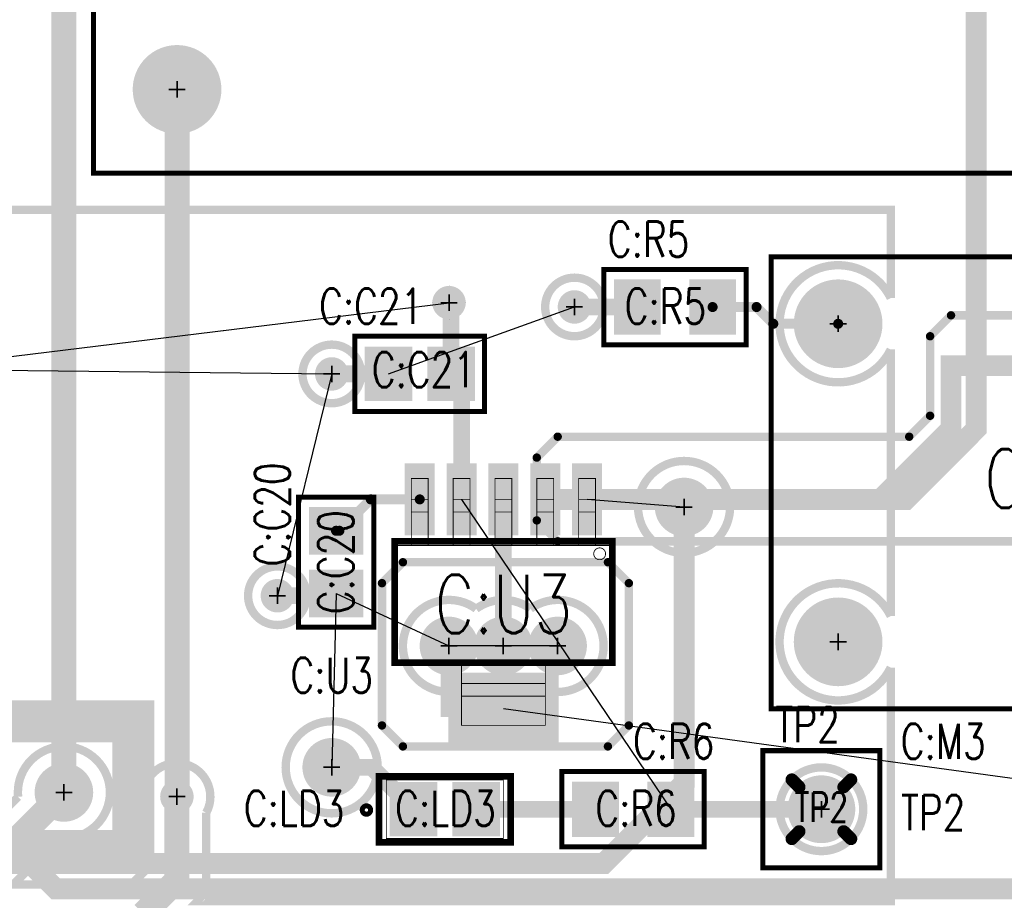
# Model space of a CAD drawing. Extents: x -7.2 to 18.3, y -5.6 to 10.9.
# Tile 91 of 112: x 7.8 to 9, y -0.1 to 0.9. Entities that reach past the tile are written whole.
import ezdxf
from ezdxf.enums import TextEntityAlignment as Align

# ---------------------------------------------------------------- set-up
doc = ezdxf.new("R2010")
doc.units = 0
for name, pattern in [('SIG_113', [2, 1, 1]), ('SIG_114', [2, 1, 1]), ('SIG_15', [2, 1, 1]), ('SIG_153', [2, 1, 1]), ('SIG_16', [2, 1, 1]), ('SIG_17', [2, 1, 1]), ('SIG_19', [2, 1, 1]), ('SIG_282', [2, 1, 1]), ('SIG_294', [2, 1, 1])]:
    doc.linetypes.add(name, pattern=pattern)
for name, color, linetype in [('COPPER_01', 1, 'CONTINUOUS'), ('COPPER_02', 112, 'CONTINUOUS'), ('DRIL_NPLTE_THRU_01', 16, 'CONTINUOUS'), ('DRIL_NPLTE_THRU_03', 146, 'CONTINUOUS'), ('DRIL_NPLTE_THRU_04', 176, 'CONTINUOUS'), ('DRIL_PLTE_THRU_01', 16, 'CONTINUOUS'), ('DRIL_PLTE_THRU_03', 146, 'CONTINUOUS'), ('DRIL_PLTE_THRU_04', 176, 'CONTINUOUS'), ('DRIL_SYMBOL', 254, 'CONTINUOUS'), ('LINK_00', 2, 'CONTINUOUS'), ('PADS_BOT', 5, 'CONTINUOUS'), ('PADS_INNER', 1, 'CONTINUOUS'), ('PADS_TOP', 1, 'CONTINUOUS'), ('PADS_XR_131', 3, 'CONTINUOUS'), ('PADS_XR_132', 6, 'CONTINUOUS'), ('PADS_XR_133', 254, 'CONTINUOUS'), ('PART_NAME_123', 255, 'CONTINUOUS'), ('PART_NAME_129', 2, 'CONTINUOUS'), ('PART_TOP_2DLINE_123', 255, 'CONTINUOUS'), ('PART_TOP_2DLINE_129', 2, 'CONTINUOUS'), ('POUR_OUTLINE_03', 130, 'CONTINUOUS'), ('POUR_PADTHERM_03', 130, 'CONTINUOUS'), ('POUR_VIATHERM_03', 130, 'CONTINUOUS'), ('POUR_VOID_03', 130, 'CONTINUOUS'), ('TRACE_01', 1, 'CONTINUOUS'), ('TRACE_03', 130, 'CONTINUOUS'), ('TRACE_04', 5, 'CONTINUOUS'), ('VIAPTS', 56, 'CONTINUOUS')]:
    doc.layers.add(name, color=color, linetype=linetype)
doc.styles.add('W0$001', font='simplex', dxfattribs={"width": 0.75})
doc.styles.add('W0$005', font='simplex', dxfattribs={"width": 0.75})
doc.styles.add('W0$006', font='simplex', dxfattribs={"width": 0.75})

# ---------------------------------------------------------------- blocks, each defined once
blk = doc.blocks.new('SMOOTH_0$01')
at = {"const_width": 0.005}
blk.add_lwpolyline([(-0.0025, 0, 1), (0.0025, 0, 1)], format="xyb", close=True, dxfattribs=at)
blk = doc.blocks.new('COPPER_299')
at = {"layer": 'COPPER_01', "const_width": 0.01}
blk.add_lwpolyline([(0, 0.025), (-0.025, 0), (-0.27, 0), (-0.295, 0.025), (-0.295, 0.195), (-0.27, 0.22), (-0.025, 0.22), (0, 0.195)], close=True, dxfattribs=at)
at = {"layer": 'COPPER_01'}
for p in [(-0.27, 0.22), (-0.025, 0.22), (-0.295, 0.195), (0, 0.195), (-0.295, 0.025), (0, 0.025), (-0.27, 0), (-0.025, 0)]:
    blk.add_blockref('SMOOTH_0$01', p, dxfattribs=at)
blk = doc.blocks.new('COPPER_300')
at = {"layer": 'COPPER_01', "const_width": 0.01}
blk.add_lwpolyline([(0, -0.025), (-0.025, 0), (-0.54, 0), (-0.565, -0.025), (-0.565, -0.12), (-0.59, -0.145), (-1.01, -0.145), (-1.035, -0.17), (-1.035, -0.245), (-1.01, -0.27), (-0.39, -0.27), (-0.365, -0.245), (-0.365, -0.14), (-0.34, -0.115), (-0.025, -0.115), (0, -0.09)], close=True, dxfattribs=at)
at = {"layer": 'COPPER_01'}
for p in [(-0.54, 0), (-0.025, 0), (-0.565, -0.025), (0, -0.025), (0, -0.09), (-0.565, -0.12), (-0.34, -0.115), (-0.025, -0.115), (-1.01, -0.145), (-0.59, -0.145), (-0.365, -0.14), (-1.035, -0.17), (-1.035, -0.245), (-0.365, -0.245), (-1.01, -0.27), (-0.39, -0.27)]:
    blk.add_blockref('SMOOTH_0$01', p, dxfattribs=at)
blk = doc.blocks.new('SMOOTH_0$05')
at = {"const_width": 0.025}
blk.add_lwpolyline([(-0.0125, 0, 1), (0.0125, 0, 1)], format="xyb", close=True, dxfattribs=at)
blk = doc.blocks.new('COPPER_330')
at = {"layer": 'COPPER_02', "const_width": 0.05}
blk.add_lwpolyline([(0, 0), (0.175, 0), (0.175, -0.155), (0, -0.155)], close=True, dxfattribs=at)
at = {"layer": 'COPPER_02'}
for p in [(0, 0), (0.175, 0), (0, -0.155), (0.175, -0.155)]:
    blk.add_blockref('SMOOTH_0$05', p, dxfattribs=at)
blk = doc.blocks.new('POUR_VOID_8')
at = {"layer": 'POUR_VOID_03', "const_width": 0.01}
blk.add_lwpolyline([(-11.65030021, -18.9172, 1), (-11.58029979, -18.9172, 1)], format="xyb", close=True, dxfattribs=at)
blk = doc.blocks.new('POUR_VOID_7')
at = {"layer": 'POUR_VOID_03', "const_width": 0.01}
blk.add_lwpolyline([(-11.71530021, -19.1822, 1), (-11.64529979, -19.1822, 1)], format="xyb", close=True, dxfattribs=at)
blk = doc.blocks.new('POUR_VOID_6')
at = {"layer": 'POUR_VOID_03', "const_width": 0.01}
blk.add_lwpolyline([(-11.67040021, -19.3872, 1), (-11.56039979, -19.3872, 1)], format="xyb", close=True, dxfattribs=at)
blk = doc.blocks.new('POUR_VOID_5')
at = {"layer": 'POUR_VOID_03', "const_width": 0.01}
blk.add_lwpolyline([(-11.36030021, -18.8372, 1), (-11.29029979, -18.8372, 1)], format="xyb", close=True, dxfattribs=at)
blk = doc.blocks.new('POUR_VOID_4')
at = {"layer": 'POUR_VOID_03', "const_width": 0.01}
blk.add_lwpolyline([(-11.37785, -19.1977925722, -1.9692696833), (-11.37785, -19.2866074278, -0.32674528), (-11.4428, -19.2865708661, -1.9720195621), (-11.4428, -19.1978291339, -0.32674528)], format="xyb", close=True, dxfattribs=at)
blk = doc.blocks.new('POUR_VOID_3')
at = {"layer": 'POUR_VOID_03', "const_width": 0.01}
blk.add_lwpolyline([(-11.24930021, -19.0762, 1), (-11.13929979, -19.0762, 1)], format="xyb", close=True, dxfattribs=at)
blk = doc.blocks.new('POUR_VOID_2')
at = {"layer": 'POUR_VOID_03', "const_width": 0.01}
blk.add_lwpolyline([(-11.08020021, -19.4373, 1), (-10.98019979, -19.4373, 1)], format="xyb", close=True, dxfattribs=at)
blk = doc.blocks.new('POUR_OUTLINE_1')
at = {"layer": 'POUR_OUTLINE_03', "const_width": 0.01}
blk.add_lwpolyline([(-12.0448975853, -19.47719979), (-11.9901489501, -19.4224511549, -2.7836014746), (-11.9406511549, -19.4719489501), (-11.9959019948, -19.52719979), (-11.8548975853, -19.52719979), (-11.83540021, -19.5077024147), (-11.83540021, -19.4415649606, -1.6961374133), (-11.76539979, -19.4415649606), (-11.76539979, -19.5222, -0.1989123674), (-11.7756511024, -19.5469488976), (-11.7759022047, -19.5472), (-10.9473, -19.5472), (-10.9473, -19.268018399, -4.3264043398), (-10.9473, -19.206581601), (-10.9473, -18.888018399, -4.3264043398), (-10.9473, -18.826581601), (-10.9473, -18.7212), (-12.2503, -18.7212)], format="xyb", dxfattribs=at)
for name in ['POUR_VOID_5', 'POUR_VOID_8', 'POUR_VOID_3', 'POUR_VOID_7', 'POUR_VOID_4', 'POUR_VOID_6', 'POUR_VOID_2']:
    blk.add_blockref(name, (0, 0))
blk = doc.blocks.new('POUR_VIATHERM_186')
at = {"layer": 'POUR_VIATHERM_03'}
for points in [[(-11.4752, -18.8121), (-11.4752, -18.8121)], [(-11.4952, -18.8321), (-11.4952, -18.8321)], [(-11.4552, -18.8321), (-11.4552, -18.8321)], [(-11.4752, -18.8521), (-11.4752, -18.8521)]]:
    blk.add_lwpolyline(points, dxfattribs=at)
blk = doc.blocks.new('POUR_PADTHERM_191')
at = {"layer": 'POUR_PADTHERM_03', "const_width": 0.0075}
for points in [[(-11.0682069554, -19.4045962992), (-11.0593681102, -19.4134351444, 1), (-11.0540648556, -19.4081318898), (-11.0629037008, -19.3992930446, 1), (-11.0682069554, -19.4045962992)], [(-10.9974962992, -19.3992930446), (-11.0063351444, -19.4081318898, 1), (-11.0010318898, -19.4134351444), (-10.9921930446, -19.4045962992, 1), (-10.9974962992, -19.3992930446)], [(-11.0629037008, -19.4753069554), (-11.0540648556, -19.4664681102, 1), (-11.0593681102, -19.4611648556), (-11.0682069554, -19.4700037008, 1), (-11.0629037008, -19.4753069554)], [(-10.9921930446, -19.4700037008), (-11.0010318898, -19.4611648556, 1), (-11.0063351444, -19.4664681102), (-10.9974962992, -19.4753069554, 1), (-10.9921930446, -19.4700037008)]]:
    blk.add_lwpolyline(points, format="xyb", dxfattribs=at)
blk = doc.blocks.new('POUR_HEADER_0')
for name in ['POUR_OUTLINE_1', 'POUR_VIATHERM_186', 'POUR_PADTHERM_191']:
    blk.add_blockref(name, (16.9203, 12.3322))
blk = doc.blocks.new('SMOOTH_0$006')
at = {"const_width": 0.003}
blk.add_lwpolyline([(-0.0015, 0, 1), (0.0015, 0, 1)], format="xyb", close=True, dxfattribs=at)
blk = doc.blocks.new('SMOOTH_0$001')
at = {"const_width": 0.0005}
blk.add_lwpolyline([(-0.00025, 0, 1), (0.00025, 0, 1)], format="xyb", close=True, dxfattribs=at)
blk = doc.blocks.new('PART_BODY_TOP_364')
at = {"layer": 'PART_TOP_2DLINE_123', "const_width": 0.006}
blk.add_lwpolyline([(-0.1, 0.1), (2.1, 0.1), (2.1, -1.1), (-0.1, -1.1)], close=True, dxfattribs=at)
at = {"layer": 'PART_TOP_2DLINE_129', "const_width": 0.001}
blk.add_lwpolyline([(-0.1, 0.1), (2.1, 0.1), (2.1, -1.1), (-0.1, -1.1)], close=True, dxfattribs=at)
at = {"layer": 'PART_TOP_2DLINE_123'}
blk.add_blockref('SMOOTH_0$006', (2.1, 0.1), dxfattribs=at)
at = {"layer": 'PART_TOP_2DLINE_129'}
blk.add_blockref('SMOOTH_0$001', (2.1, 0.1), dxfattribs=at)
blk = doc.blocks.new('DRIL_SYMBOL_0$055')
at = {"layer": 'DRIL_SYMBOL', "const_width": 0.002}
for points in [[(-0.01, 0), (0.01, 0)], [(0, -0.01), (0, 0.01)]]:
    blk.add_lwpolyline(points, dxfattribs=at)
blk = doc.blocks.new('DRIL_HOLE_0$055')
at = {"const_width": 0.0275}
blk.add_lwpolyline([(-0.01375, 0, 1), (0.01375, 0, 1)], format="xyb", close=True, dxfattribs=at)
blk.add_blockref('DRIL_SYMBOL_0$055', (0, 0))
blk = doc.blocks.new('PAD_32')
at = {"const_width": 0.05}
blk.add_lwpolyline([(0, -0.025, 1), (0, 0.025, 1)], format="xyb", close=True, dxfattribs=at)
blk = doc.blocks.new('PAD_34')
at = {"const_width": 0.053}
blk.add_lwpolyline([(0, -0.0265, 1), (0, 0.0265, 1)], format="xyb", close=True, dxfattribs=at)
blk = doc.blocks.new('STK_TOP_45')
at = {"layer": 'DRIL_PLTE_THRU_01'}
blk.add_blockref('DRIL_HOLE_0$055', (0, 0), dxfattribs=at)
at = {"layer": 'DRIL_PLTE_THRU_03'}
blk.add_blockref('DRIL_HOLE_0$055', (0, 0), dxfattribs=at)
at = {"layer": 'DRIL_PLTE_THRU_04'}
blk.add_blockref('DRIL_HOLE_0$055', (0, 0), dxfattribs=at)
at = {"layer": 'PADS_BOT'}
blk.add_blockref('PAD_32', (0, 0), dxfattribs=at)
at = {"layer": 'PADS_INNER'}
blk.add_blockref('PAD_32', (0, 0), dxfattribs=at)
at = {"layer": 'PADS_TOP'}
blk.add_blockref('PAD_32', (0, 0), dxfattribs=at)
at = {"layer": 'PADS_XR_131'}
blk.add_blockref('PAD_34', (0, 0), dxfattribs=at)
at = {"layer": 'PADS_XR_132'}
blk.add_blockref('PAD_34', (0, 0), dxfattribs=at)
blk = doc.blocks.new('SYM_TOP_37')
for name, p in [('PART_BODY_TOP_364', (0, 0)), ('STK_TOP_45', (2, 0))]:
    blk.add_blockref(name, p)
blk = doc.blocks.new('PART_TOP_96')
blk.add_blockref('SYM_TOP_37', (0, 0))
blk = doc.blocks.new('PART_BODY_TOP_344')
at = {"layer": 'PART_TOP_2DLINE_123', "const_width": 0.006}
blk.add_lwpolyline([(-0.0775, 0.045), (0.0775, 0.045), (0.0775, -0.045), (-0.0775, -0.045)], close=True, dxfattribs=at)
at = {"layer": 'PART_TOP_2DLINE_129', "const_width": 0.001}
for points in [[(-0.0205, 0.045), (-0.0785, 0.045)], [(-0.0785, 0.045), (-0.0785, -0.045)], [(0.0195, 0.045), (0.0775, 0.045)], [(0.0775, 0.045), (0.0775, -0.045)], [(-0.0785, -0.045), (-0.0205, -0.045)], [(0.0775, -0.045), (0.0195, -0.045)]]:
    blk.add_lwpolyline(points, dxfattribs=at)
at = {"layer": 'PART_TOP_2DLINE_123'}
for p in [(-0.0775, 0.045), (0.0775, 0.045), (-0.0775, -0.045), (0.0775, -0.045)]:
    blk.add_blockref('SMOOTH_0$006', p, dxfattribs=at)
at = {"layer": 'PART_TOP_2DLINE_129'}
for p in [(-0.0785, 0.045), (-0.0785, 0.045), (-0.0205, 0.045), (0.0195, 0.045), (0.0775, 0.045), (0.0775, 0.045), (-0.0785, -0.045), (-0.0785, -0.045), (-0.0205, -0.045), (0.0195, -0.045), (0.0775, -0.045), (0.0775, -0.045)]:
    blk.add_blockref('SMOOTH_0$001', p, dxfattribs=at)
blk = doc.blocks.new('DRIL_HOLE_0')
blk.add_lwpolyline([(0, 0, 1), (0, 0, 1)], format="xyb", close=True)
blk = doc.blocks.new('PAD_1')
blk.add_lwpolyline([(0, 0, 1), (0, 0, 1)], format="xyb", close=True)
blk = doc.blocks.new('PAD_35')
at = {"const_width": 0.057}
blk.add_lwpolyline([(-0.0325, 0), (0.0325, 0)], dxfattribs=at)
blk = doc.blocks.new('PAD_36')
at = {"const_width": 0.051}
blk.add_lwpolyline([(-0.0295, 0), (0.0295, 0)], dxfattribs=at)
blk = doc.blocks.new('STK_TOP_23')
at = {"layer": 'DRIL_PLTE_THRU_01'}
blk.add_blockref('DRIL_HOLE_0', (0, 0), dxfattribs=at)
at = {"layer": 'DRIL_PLTE_THRU_03'}
blk.add_blockref('DRIL_HOLE_0', (0, 0), dxfattribs=at)
at = {"layer": 'DRIL_PLTE_THRU_04'}
blk.add_blockref('DRIL_HOLE_0', (0, 0), dxfattribs=at)
at = {"layer": 'PADS_BOT'}
blk.add_blockref('PAD_1', (0, 0), dxfattribs=at)
at = {"layer": 'PADS_INNER'}
blk.add_blockref('PAD_1', (0, 0), dxfattribs=at)
at = {"layer": 'PADS_TOP', "rotation": 90}
blk.add_blockref('PAD_36', (0, 0), dxfattribs=at)
at = {"layer": 'PADS_XR_131', "rotation": 90}
blk.add_blockref('PAD_35', (0, 0), dxfattribs=at)
at = {"layer": 'PADS_XR_133', "rotation": 90}
blk.add_blockref('PAD_36', (0, 0), dxfattribs=at)
blk = doc.blocks.new('SYM_TOP_17')
for name, p in [('STK_TOP_23', (-0.0375, 0)), ('STK_TOP_23', (0.0375, 0)), ('PART_BODY_TOP_344', (0, 0))]:
    blk.add_blockref(name, p)
blk = doc.blocks.new('PART_TOP_126')
blk.add_blockref('SYM_TOP_17', (0, 0))
at = {"layer": 'PART_NAME_123', "style": 'W0$006', "width": 0.75}
blk.add_text('C:C20', height=0.042, dxfattribs=at).set_placement((-0.0051, 0.0552))
at = {"layer": 'PART_NAME_129', "style": 'W0$001', "width": 0.75}
blk.add_text('C:C20', height=0.042, dxfattribs=at).set_placement((0, 0.0003281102), align=Align.MIDDLE_CENTER)
blk = doc.blocks.new('PART_TOP_127')
blk.add_blockref('SYM_TOP_17', (0, 0))
at = {"layer": 'PART_NAME_123', "style": 'W0$006', "width": 0.75}
blk.add_text('C:C21', height=0.042, dxfattribs=at).set_placement((-0.1201, 0.0599))
at = {"layer": 'PART_NAME_129', "style": 'W0$001', "width": 0.75}
blk.add_text('C:C21', height=0.042, dxfattribs=at).set_placement((0.0049, 0.0049), align=Align.MIDDLE_CENTER)
blk = doc.blocks.new('SMOOTH_0$008')
at = {"const_width": 0.004}
blk.add_lwpolyline([(-0.002, 0, 1), (0.002, 0, 1)], format="xyb", close=True, dxfattribs=at)
blk = doc.blocks.new('PART_BODY_TOP_377')
at = {"layer": 'PART_TOP_2DLINE_123', "const_width": 0.008}
blk.add_lwpolyline([(-0.13, 0.07), (0.13, 0.07), (0.13, -0.075), (-0.13, -0.075)], close=True, dxfattribs=at)
at = {"layer": 'PART_TOP_2DLINE_129', "const_width": 0.001}
for points in [[(-0.05, 0.07), (0.05, 0.07), (0.05, 0.145), (-0.05, 0.145)], [(-0.05, 0.11), (0.05, 0.11), (0.05, 0.095), (-0.05, 0.095)], [(-0.13, -0.07), (0.13, -0.07), (0.13, 0.07), (-0.13, 0.07)], [(-0.11, -0.07), (-0.09, -0.07), (-0.09, -0.15), (-0.11, -0.15)], [(-0.06, -0.07), (-0.04, -0.07), (-0.04, -0.15), (-0.06, -0.15)], [(-0.01, -0.07), (0.01, -0.07), (0.01, -0.15), (-0.01, -0.15)], [(0.04, -0.07), (0.06, -0.07), (0.06, -0.15), (0.04, -0.15)], [(0.09, -0.07), (0.11, -0.07), (0.11, -0.15), (0.09, -0.15)], [(-0.11, -0.11), (-0.09, -0.11), (-0.09, -0.125), (-0.11, -0.125)], [(-0.06, -0.11), (-0.04, -0.11), (-0.04, -0.125), (-0.06, -0.125)], [(-0.01, -0.11), (0.01, -0.11), (0.01, -0.125), (-0.01, -0.125)], [(0.04, -0.11), (0.06, -0.11), (0.06, -0.125), (0.04, -0.125)], [(0.09, -0.11), (0.11, -0.11), (0.11, -0.125), (0.09, -0.125)], [(-0.11, -0.125), (-0.09, -0.125), (-0.09, -0.15), (-0.11, -0.15)], [(-0.06, -0.125), (-0.04, -0.125), (-0.04, -0.15), (-0.06, -0.15)], [(-0.01, -0.125), (0.01, -0.125), (0.01, -0.15), (-0.01, -0.15)], [(0.04, -0.125), (0.06, -0.125), (0.06, -0.15), (0.04, -0.15)], [(0.09, -0.125), (0.11, -0.125), (0.11, -0.15), (0.09, -0.15)]]:
    blk.add_lwpolyline(points, close=True, dxfattribs=at)
blk.add_lwpolyline([(-0.1220710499, -0.06, 1), (-0.1079289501, -0.06, 1)], format="xyb", close=True, dxfattribs=at)
at = {"layer": 'PART_TOP_2DLINE_123'}
for p in [(-0.13, 0.07), (0.13, 0.07), (-0.13, -0.075), (0.13, -0.075)]:
    blk.add_blockref('SMOOTH_0$008', p, dxfattribs=at)
at = {"layer": 'PART_TOP_2DLINE_129'}
for p in [(-0.05, 0.145), (0.05, 0.145), (-0.05, 0.11), (0.05, 0.11), (-0.05, 0.095), (0.05, 0.095), (-0.13, 0.07), (-0.05, 0.07), (0.05, 0.07), (0.13, 0.07), (-0.13, -0.07), (-0.11, -0.07), (-0.09, -0.07), (-0.06, -0.07), (-0.04, -0.07), (-0.01, -0.07), (0.01, -0.07), (0.04, -0.07), (0.06, -0.07), (0.09, -0.07), (0.11, -0.07), (0.13, -0.07), (-0.11, -0.11), (-0.09, -0.11), (-0.06, -0.11), (-0.04, -0.11), (-0.01, -0.11), (0.01, -0.11), (0.04, -0.11), (0.06, -0.11), (0.09, -0.11), (0.11, -0.11), (-0.11, -0.125), (-0.11, -0.125), (-0.09, -0.125), (-0.09, -0.125), (-0.06, -0.125), (-0.06, -0.125), (-0.04, -0.125), (-0.04, -0.125), (-0.01, -0.125), (-0.01, -0.125), (0.01, -0.125), (0.01, -0.125), (0.04, -0.125), (0.04, -0.125), (0.06, -0.125), (0.06, -0.125), (0.09, -0.125), (0.09, -0.125), (0.11, -0.125), (0.11, -0.125), (-0.11, -0.15), (-0.11, -0.15), (-0.09, -0.15), (-0.09, -0.15), (-0.06, -0.15), (-0.06, -0.15), (-0.04, -0.15), (-0.04, -0.15), (-0.01, -0.15), (-0.01, -0.15), (0.01, -0.15), (0.01, -0.15), (0.04, -0.15), (0.04, -0.15), (0.06, -0.15), (0.06, -0.15), (0.09, -0.15), (0.09, -0.15), (0.11, -0.15), (0.11, -0.15)]:
    blk.add_blockref('SMOOTH_0$001', p, dxfattribs=at)
blk = doc.blocks.new('PAD_100')
at = {"const_width": 0.036}
blk.add_lwpolyline([(-0.043, 0), (0.043, 0)], dxfattribs=at)
blk = doc.blocks.new('PAD_101')
at = {"const_width": 0.03}
blk.add_lwpolyline([(-0.04, 0), (0.04, 0)], dxfattribs=at)
blk = doc.blocks.new('STK_TOP_62')
at = {"layer": 'DRIL_PLTE_THRU_01'}
blk.add_blockref('DRIL_HOLE_0', (0, 0), dxfattribs=at)
at = {"layer": 'DRIL_PLTE_THRU_03'}
blk.add_blockref('DRIL_HOLE_0', (0, 0), dxfattribs=at)
at = {"layer": 'DRIL_PLTE_THRU_04'}
blk.add_blockref('DRIL_HOLE_0', (0, 0), dxfattribs=at)
at = {"layer": 'PADS_BOT'}
blk.add_blockref('PAD_1', (0, 0), dxfattribs=at)
at = {"layer": 'PADS_INNER'}
blk.add_blockref('PAD_1', (0, 0), dxfattribs=at)
at = {"layer": 'PADS_TOP', "rotation": 90}
blk.add_blockref('PAD_101', (0, 0), dxfattribs=at)
at = {"layer": 'PADS_XR_131', "rotation": 90}
blk.add_blockref('PAD_100', (0, 0), dxfattribs=at)
at = {"layer": 'PADS_XR_133', "rotation": 90}
blk.add_blockref('PAD_101', (0, 0), dxfattribs=at)
blk = doc.blocks.new('PAD_102')
at = {"const_width": 0.086}
blk.add_lwpolyline([(-0.066, 0), (0.066, 0)], dxfattribs=at)
blk = doc.blocks.new('PAD_103')
at = {"const_width": 0.08}
blk.add_lwpolyline([(-0.063, 0), (0.063, 0)], dxfattribs=at)
blk = doc.blocks.new('STK_TOP_63')
at = {"layer": 'DRIL_PLTE_THRU_01'}
blk.add_blockref('DRIL_HOLE_0', (0, 0), dxfattribs=at)
at = {"layer": 'DRIL_PLTE_THRU_03'}
blk.add_blockref('DRIL_HOLE_0', (0, 0), dxfattribs=at)
at = {"layer": 'DRIL_PLTE_THRU_04'}
blk.add_blockref('DRIL_HOLE_0', (0, 0), dxfattribs=at)
at = {"layer": 'PADS_BOT'}
blk.add_blockref('PAD_1', (0, 0), dxfattribs=at)
at = {"layer": 'PADS_INNER'}
blk.add_blockref('PAD_1', (0, 0), dxfattribs=at)
at = {"layer": 'PADS_TOP'}
blk.add_blockref('PAD_103', (0, 0), dxfattribs=at)
at = {"layer": 'PADS_XR_131'}
blk.add_blockref('PAD_102', (0, 0), dxfattribs=at)
at = {"layer": 'PADS_XR_133'}
blk.add_blockref('PAD_103', (0, 0), dxfattribs=at)
blk = doc.blocks.new('SYM_TOP_50')
for name, p in [('STK_TOP_63', (0, 0.125)), ('PART_BODY_TOP_377', (0, 0)), ('STK_TOP_62', (-0.1, -0.125)), ('STK_TOP_62', (-0.05, -0.125)), ('STK_TOP_62', (0, -0.125)), ('STK_TOP_62', (0.05, -0.125)), ('STK_TOP_62', (0.1, -0.125))]:
    blk.add_blockref(name, p)
blk = doc.blocks.new('PART_TOP_213')
blk.add_blockref('SYM_TOP_50', (0, 0))
at = {"layer": 'PART_NAME_123', "style": 'W0$006', "width": 0.75}
blk.add_text('C:U3', height=0.042, rotation=-180, dxfattribs=at).set_placement((0.2051, 0.0851), align=Align.MIDDLE_CENTER)
at = {"layer": 'PART_NAME_129', "style": 'W0$001', "width": 0.75}
blk.add_text('C:U3', height=0.07, rotation=-180, dxfattribs=at).set_placement((0, 0), align=Align.MIDDLE_CENTER)
blk = doc.blocks.new('PART_BODY_TOP_350')
at = {"layer": 'PART_TOP_2DLINE_123', "const_width": 0.008}
blk.add_lwpolyline([(-0.0787401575, -0.0393700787), (0.0787401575, -0.0393700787), (0.0787401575, 0.0393700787), (-0.0787401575, 0.0393700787)], close=True, dxfattribs=at)
at = {"layer": 'PART_TOP_2DLINE_123', "const_width": 0.006}
blk.add_lwpolyline([(-0.0986808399, -0.0009368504, 1), (-0.0886808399, -0.0009368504, 1)], format="xyb", close=True, dxfattribs=at)
at = {"layer": 'PART_TOP_2DLINE_129', "const_width": 0.001}
blk.add_lwpolyline([(-0.07, -0.035), (0.07, -0.035), (0.07, 0.035), (-0.07, 0.035)], close=True, dxfattribs=at)
blk.add_lwpolyline([(-0.0986808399, -0.0009368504, 1), (-0.0886808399, -0.0009368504, 1)], format="xyb", close=True, dxfattribs=at)
at = {"layer": 'PART_TOP_2DLINE_123'}
for p in [(-0.0787401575, 0.0393700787), (0.0787401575, 0.0393700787), (-0.0787401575, -0.0393700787), (0.0787401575, -0.0393700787)]:
    blk.add_blockref('SMOOTH_0$008', p, dxfattribs=at)
at = {"layer": 'PART_TOP_2DLINE_129'}
for p in [(-0.07, 0.035), (0.07, 0.035), (-0.07, -0.035), (0.07, -0.035)]:
    blk.add_blockref('SMOOTH_0$001', p, dxfattribs=at)
blk = doc.blocks.new('SYM_TOP_23')
for name, p in [('STK_TOP_23', (-0.0375, 0)), ('STK_TOP_23', (0.0375, 0)), ('PART_BODY_TOP_350', (0, 0))]:
    blk.add_blockref(name, p)
blk = doc.blocks.new('PART_TOP_219')
blk.add_blockref('SYM_TOP_23', (0, 0))
at = {"layer": 'PART_NAME_123', "style": 'W0$006', "width": 0.75}
blk.add_text('C:LD3', height=0.042, dxfattribs=at).set_placement((-0.2402, -0.0199))
at = {"layer": 'PART_NAME_129', "style": 'W0$001', "width": 0.75}
blk.add_text('C:LD3', height=0.042, dxfattribs=at).set_placement((0.0008, 0.0011), align=Align.MIDDLE_CENTER)
blk = doc.blocks.new('PART_BODY_TOP_343')
at = {"layer": 'PART_TOP_2DLINE_123', "const_width": 0.006}
blk.add_lwpolyline([(-0.08, 0.13), (0.56, 0.13), (0.56, -0.41), (-0.08, -0.41)], close=True, dxfattribs=at)
at = {"layer": 'PART_TOP_2DLINE_129', "const_width": 0.006}
blk.add_lwpolyline([(-0.08, 0.13), (0.56, 0.13), (0.56, -0.41), (-0.08, -0.41)], close=True, dxfattribs=at)
at = {"layer": 'PART_TOP_2DLINE_123'}
for p in [(-0.08, 0.13), (0.56, 0.13), (-0.08, -0.41), (0.56, -0.41)]:
    blk.add_blockref('SMOOTH_0$006', p, dxfattribs=at)
at = {"layer": 'PART_TOP_2DLINE_129'}
for p in [(-0.08, 0.13), (0.56, 0.13), (-0.08, -0.41), (0.56, -0.41)]:
    blk.add_blockref('SMOOTH_0$006', p, dxfattribs=at)
blk = doc.blocks.new('DRIL_SYMBOL_0$052')
at = {"layer": 'DRIL_SYMBOL', "const_width": 0.002}
for points in [[(-0.01, 0), (0.01, 0)], [(0, -0.01), (0, 0.01)]]:
    blk.add_lwpolyline(points, dxfattribs=at)
blk = doc.blocks.new('DRIL_HOLE_0$052')
at = {"const_width": 0.026}
blk.add_lwpolyline([(-0.013, 0, 1), (0.013, 0, 1)], format="xyb", close=True, dxfattribs=at)
blk.add_blockref('DRIL_SYMBOL_0$052', (0, 0))
blk = doc.blocks.new('STK_TOP_22')
at = {"layer": 'DRIL_PLTE_THRU_01'}
blk.add_blockref('DRIL_HOLE_0$052', (0, 0), dxfattribs=at)
at = {"layer": 'DRIL_PLTE_THRU_03'}
blk.add_blockref('DRIL_HOLE_0$052', (0, 0), dxfattribs=at)
at = {"layer": 'DRIL_PLTE_THRU_04'}
blk.add_blockref('DRIL_HOLE_0$052', (0, 0), dxfattribs=at)
at = {"layer": 'PADS_BOT'}
blk.add_blockref('PAD_32', (0, 0), dxfattribs=at)
at = {"layer": 'PADS_INNER'}
blk.add_blockref('PAD_32', (0, 0), dxfattribs=at)
at = {"layer": 'PADS_TOP'}
blk.add_blockref('PAD_32', (0, 0), dxfattribs=at)
at = {"layer": 'PADS_XR_131'}
blk.add_blockref('PAD_34', (0, 0), dxfattribs=at)
at = {"layer": 'PADS_XR_132'}
blk.add_blockref('PAD_34', (0, 0), dxfattribs=at)
blk = doc.blocks.new('SYM_TOP_16')
for name, p in [('PART_BODY_TOP_343', (0, 0)), ('STK_TOP_22', (0.48, 0.05)), ('STK_TOP_22', (0, 0)), ('STK_TOP_22', (0, -0.14)), ('STK_TOP_22', (0, -0.28)), ('STK_TOP_22', (0.48, -0.33))]:
    blk.add_blockref(name, p)
blk = doc.blocks.new('PART_TOP_224')
blk.add_blockref('SYM_TOP_16', (0, 0))
at = {"layer": 'PART_NAME_123', "style": 'W0$006', "width": 0.75}
blk.add_text('C:M3', height=0.042, rotation=180, dxfattribs=at).set_placement((0.4051, 0.1899))
at = {"layer": 'PART_NAME_129', "style": 'W0$001', "width": 0.75}
blk.add_text('C:M3', height=0.07, rotation=180, dxfattribs=at).set_placement((0.3051, -0.1100999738))
blk = doc.blocks.new('PART_BODY_TOP_337')
at = {"layer": 'PART_TOP_2DLINE_123', "const_width": 0.006}
blk.add_lwpolyline([(0.085, 0.045), (0.085, -0.045), (-0.085, -0.045), (-0.085, 0.045)], close=True, dxfattribs=at)
at = {"layer": 'PART_TOP_2DLINE_129', "const_width": 0.001}
blk.add_lwpolyline([(0.085, 0.045), (0.085, -0.045), (-0.085, -0.045), (-0.085, 0.045)], close=True, dxfattribs=at)
at = {"layer": 'PART_TOP_2DLINE_123'}
for p in [(-0.085, 0.045), (0.085, 0.045), (-0.085, -0.045), (0.085, -0.045)]:
    blk.add_blockref('SMOOTH_0$006', p, dxfattribs=at)
at = {"layer": 'PART_TOP_2DLINE_129'}
for p in [(-0.085, 0.045), (0.085, 0.045), (-0.085, -0.045), (0.085, -0.045)]:
    blk.add_blockref('SMOOTH_0$001', p, dxfattribs=at)
blk = doc.blocks.new('PAD_37')
at = {"const_width": 0.056}
blk.add_lwpolyline([(-0.033, 0), (0.033, 0)], dxfattribs=at)
blk = doc.blocks.new('PAD_38')
at = {"const_width": 0.05}
blk.add_lwpolyline([(-0.03, 0), (0.03, 0)], dxfattribs=at)
blk = doc.blocks.new('STK_TOP_10')
at = {"layer": 'DRIL_NPLTE_THRU_01'}
blk.add_blockref('DRIL_HOLE_0', (0, 0), dxfattribs=at)
at = {"layer": 'DRIL_NPLTE_THRU_03'}
blk.add_blockref('DRIL_HOLE_0', (0, 0), dxfattribs=at)
at = {"layer": 'DRIL_NPLTE_THRU_04'}
blk.add_blockref('DRIL_HOLE_0', (0, 0), dxfattribs=at)
at = {"layer": 'PADS_BOT'}
blk.add_blockref('PAD_1', (0, 0), dxfattribs=at)
at = {"layer": 'PADS_INNER'}
blk.add_blockref('PAD_1', (0, 0), dxfattribs=at)
at = {"layer": 'PADS_TOP', "rotation": 90}
blk.add_blockref('PAD_38', (0, 0), dxfattribs=at)
at = {"layer": 'PADS_XR_131', "rotation": 90}
blk.add_blockref('PAD_37', (0, 0), dxfattribs=at)
at = {"layer": 'PADS_XR_133', "rotation": 90}
blk.add_blockref('PAD_38', (0, 0), dxfattribs=at)
blk = doc.blocks.new('SYM_TOP_10')
for name, p in [('STK_TOP_10', (-0.045, 0)), ('STK_TOP_10', (0.045, 0)), ('PART_BODY_TOP_337', (0, 0))]:
    blk.add_blockref(name, p)
blk = doc.blocks.new('PART_TOP_263')
blk.add_blockref('SYM_TOP_10', (0, 0))
at = {"layer": 'PART_NAME_123', "style": 'W0$006', "width": 0.75}
blk.add_text('C:R5', height=0.042, dxfattribs=at).set_placement((-0.0801, 0.0601))
at = {"layer": 'PART_NAME_129', "style": 'W0$001', "width": 0.75}
blk.add_text('C:R5', height=0.042, dxfattribs=at).set_placement((-0.06, -0.02))
blk = doc.blocks.new('PART_TOP_264')
blk.add_blockref('SYM_TOP_10', (0, 0))
at = {"layer": 'PART_NAME_123', "style": 'W0$006', "width": 0.75}
blk.add_text('C:R6', height=0.042, rotation=180, dxfattribs=at).set_placement((0.0001, -0.0601))
at = {"layer": 'PART_NAME_129', "style": 'W0$001', "width": 0.75}
blk.add_text('C:R6', height=0.042, rotation=180, dxfattribs=at).set_placement((0.0451, 0.0199))
blk = doc.blocks.new('PART_BODY_TOP_358')
at = {"layer": 'PART_TOP_2DLINE_123', "const_width": 0.006}
blk.add_lwpolyline([(-0.07, -0.07), (-0.07, 0.07), (0.07, 0.07), (0.07, -0.07)], close=True, dxfattribs=at)
at = {"layer": 'PART_TOP_2DLINE_129', "const_width": 0.001}
blk.add_lwpolyline([(-0.07, -0.07), (-0.07, 0.07), (0.07, 0.07), (0.07, -0.07)], close=True, dxfattribs=at)
at = {"layer": 'PART_TOP_2DLINE_123'}
for p in [(-0.07, 0.07), (0.07, 0.07), (-0.07, -0.07), (0.07, -0.07)]:
    blk.add_blockref('SMOOTH_0$006', p, dxfattribs=at)
at = {"layer": 'PART_TOP_2DLINE_129'}
for p in [(-0.07, 0.07), (0.07, 0.07), (-0.07, -0.07), (0.07, -0.07)]:
    blk.add_blockref('SMOOTH_0$001', p, dxfattribs=at)
blk = doc.blocks.new('DRIL_SYMBOL_0$04')
at = {"layer": 'DRIL_SYMBOL', "const_width": 0.002}
for points in [[(-0.01, 0), (0.01, 0)], [(0, -0.01), (0, 0.01)]]:
    blk.add_lwpolyline(points, dxfattribs=at)
blk = doc.blocks.new('DRIL_HOLE_0$04')
at = {"const_width": 0.02}
blk.add_lwpolyline([(-0.01, 0, 1), (0.01, 0, 1)], format="xyb", close=True, dxfattribs=at)
blk.add_blockref('DRIL_SYMBOL_0$04', (0, 0))
blk = doc.blocks.new('PAD_55')
at = {"const_width": 0.0375}
blk.add_lwpolyline([(0, -0.01875, 1), (0, 0.01875, 1)], format="xyb", close=True, dxfattribs=at)
blk = doc.blocks.new('PAD_58')
at = {"const_width": 0.0405}
blk.add_lwpolyline([(0, -0.02025, 1), (0, 0.02025, 1)], format="xyb", close=True, dxfattribs=at)
blk = doc.blocks.new('STK_TOP_36')
at = {"layer": 'DRIL_PLTE_THRU_01'}
blk.add_blockref('DRIL_HOLE_0$04', (0, 0), dxfattribs=at)
at = {"layer": 'DRIL_PLTE_THRU_03'}
blk.add_blockref('DRIL_HOLE_0$04', (0, 0), dxfattribs=at)
at = {"layer": 'DRIL_PLTE_THRU_04'}
blk.add_blockref('DRIL_HOLE_0$04', (0, 0), dxfattribs=at)
at = {"layer": 'PADS_BOT'}
blk.add_blockref('PAD_55', (0, 0), dxfattribs=at)
at = {"layer": 'PADS_INNER'}
blk.add_blockref('PAD_55', (0, 0), dxfattribs=at)
at = {"layer": 'PADS_TOP'}
blk.add_blockref('PAD_55', (0, 0), dxfattribs=at)
at = {"layer": 'PADS_XR_131'}
blk.add_blockref('PAD_58', (0, 0), dxfattribs=at)
at = {"layer": 'PADS_XR_132'}
blk.add_blockref('PAD_58', (0, 0), dxfattribs=at)
blk = doc.blocks.new('SYM_TOP_31')
for name in ['PART_BODY_TOP_358', 'STK_TOP_36']:
    blk.add_blockref(name, (0, 0))
blk = doc.blocks.new('PART_TOP_381')
blk.add_blockref('SYM_TOP_31', (0, 0))
at = {"layer": 'PART_NAME_123', "width": 0.75}
for style, p in [('W0$006', (-0.055, 0.08)), ('W0$005', (0.095, -0.025))]:
    blk.add_text('TP2', height=0.042, dxfattribs=dict(at, style=style)).set_placement(p)
at = {"layer": 'PART_NAME_129', "style": 'W0$001', "width": 0.75}
blk.add_text('TP2', height=0.035, dxfattribs=at).set_placement((-0.0001, -0.0149), align=Align.CENTER)
blk = doc.blocks.new('SMOOTH_0$03')
at = {"const_width": 0.015}
blk.add_lwpolyline([(-0.0075, 0, 1), (0.0075, 0, 1)], format="xyb", close=True, dxfattribs=at)
blk = doc.blocks.new('SMOOTH_0$02')
at = {"const_width": 0.01}
blk.add_lwpolyline([(-0.005, 0, 1), (0.005, 0, 1)], format="xyb", close=True, dxfattribs=at)
blk = doc.blocks.new('SMOOTH_0$025')
at = {"const_width": 0.0125}
blk.add_lwpolyline([(-0.00625, 0, 1), (0.00625, 0, 1)], format="xyb", close=True, dxfattribs=at)
blk = doc.blocks.new('SMOOTH_0$012')
at = {"const_width": 0.006}
blk.add_lwpolyline([(-0.003, 0, 1), (0.003, 0, 1)], format="xyb", close=True, dxfattribs=at)
blk = doc.blocks.new('TRACE_1774')
at = {"layer": 'TRACE_01', "linetype": 'SIG_113', "const_width": 0.012}
blk.add_lwpolyline([(8.8202, 0.5549), (8.7427, 0.5549), (8.7227, 0.5749), (8.6702, 0.5749)], dxfattribs=at)
at = {"layer": 'TRACE_01'}
for p in [(8.6702, 0.5749), (8.7227, 0.5749), (8.7427, 0.5549), (8.8202, 0.5549)]:
    blk.add_blockref('SMOOTH_0$012', p, dxfattribs=at)
blk = doc.blocks.new('TRACE_1776')
at = {"layer": 'TRACE_01', "linetype": 'SIG_114', "const_width": 0.012}
blk.add_lwpolyline([(8.2202, 0.3076), (8.2242, 0.3076), (8.2617, 0.3451), (8.3202, 0.3451)], dxfattribs=at)
at = {"layer": 'TRACE_01'}
for p in [(8.2617, 0.3451), (8.3202, 0.3451), (8.2202, 0.3076), (8.2242, 0.3076)]:
    blk.add_blockref('SMOOTH_0$012', p, dxfattribs=at)
blk = doc.blocks.new('DRIL_SYMBOL_0$03')
at = {"layer": 'DRIL_SYMBOL', "const_width": 0.002}
for points in [[(-0.01, 0), (0.01, 0)], [(0, -0.01), (0, 0.01)]]:
    blk.add_lwpolyline(points, dxfattribs=at)
blk = doc.blocks.new('DRIL_HOLE_0$03')
at = {"const_width": 0.015}
blk.add_lwpolyline([(-0.0075, 0, 1), (0.0075, 0, 1)], format="xyb", close=True, dxfattribs=at)
blk.add_blockref('DRIL_SYMBOL_0$03', (0, 0))
blk = doc.blocks.new('PAD_5')
at = {"const_width": 0.035}
blk.add_lwpolyline([(0, -0.0175, 1), (0, 0.0175, 1)], format="xyb", close=True, dxfattribs=at)
blk = doc.blocks.new('PAD_189')
at = {"const_width": 0.0275}
blk.add_lwpolyline([(0, -0.01375, 1), (0, 0.01375, 1)], format="xyb", close=True, dxfattribs=at)
blk = doc.blocks.new('STK_TOP_3')
at = {"layer": 'DRIL_PLTE_THRU_01'}
blk.add_blockref('DRIL_HOLE_0$03', (0, 0), dxfattribs=at)
at = {"layer": 'DRIL_PLTE_THRU_03'}
blk.add_blockref('DRIL_HOLE_0$03', (0, 0), dxfattribs=at)
at = {"layer": 'DRIL_PLTE_THRU_04'}
blk.add_blockref('DRIL_HOLE_0$03', (0, 0), dxfattribs=at)
at = {"layer": 'PADS_BOT'}
blk.add_blockref('PAD_189', (0, 0), dxfattribs=at)
at = {"layer": 'PADS_INNER'}
blk.add_blockref('PAD_5', (0, 0), dxfattribs=at)
at = {"layer": 'PADS_TOP'}
blk.add_blockref('PAD_189', (0, 0), dxfattribs=at)
blk = doc.blocks.new('SYM_TOP_1')
blk.add_blockref('STK_TOP_3', (0, 0))
blk = doc.blocks.new('DRIL_SYMBOL_0$018')
at = {"layer": 'DRIL_SYMBOL', "const_width": 0.002}
for points in [[(-0.01, 0), (0.01, 0)], [(0, -0.01), (0, 0.01)]]:
    blk.add_lwpolyline(points, dxfattribs=at)
blk = doc.blocks.new('DRIL_HOLE_0$018')
at = {"const_width": 0.009}
blk.add_lwpolyline([(-0.0045, 0, 1), (0.0045, 0, 1)], format="xyb", close=True, dxfattribs=at)
blk.add_blockref('DRIL_SYMBOL_0$018', (0, 0))
blk = doc.blocks.new('PAD_138')
at = {"const_width": 0.02}
blk.add_lwpolyline([(0, -0.01, 1), (0, 0.01, 1)], format="xyb", close=True, dxfattribs=at)
blk = doc.blocks.new('STK_TOP_4')
at = {"layer": 'DRIL_PLTE_THRU_01'}
blk.add_blockref('DRIL_HOLE_0$018', (0, 0), dxfattribs=at)
at = {"layer": 'DRIL_PLTE_THRU_03'}
blk.add_blockref('DRIL_HOLE_0$018', (0, 0), dxfattribs=at)
at = {"layer": 'DRIL_PLTE_THRU_04'}
blk.add_blockref('DRIL_HOLE_0$018', (0, 0), dxfattribs=at)
at = {"layer": 'PADS_BOT'}
blk.add_blockref('PAD_138', (0, 0), dxfattribs=at)
at = {"layer": 'PADS_INNER'}
blk.add_blockref('PAD_138', (0, 0), dxfattribs=at)
at = {"layer": 'PADS_TOP'}
blk.add_blockref('PAD_138', (0, 0), dxfattribs=at)
blk = doc.blocks.new('SYM_TOP_2')
blk.add_blockref('STK_TOP_4', (0, 0))

msp = doc.modelspace()

# ---------------------------------------------------------------- linework, layer by layer
at = {"layer": 'LINK_00', "linetype": 'SIG_153'}
for p, q in [((6.5777, 0.3624), (8.3552, 0.5801)), ((8.3702, 0.3451), (8.6202, -0.0251))]:
    msp.add_line(p, q, dxfattribs=at)
at = {"layer": 'LINK_00', "linetype": 'SIG_16'}
for p, q in [((8.2827, 0.4951), (8.5051, 0.575)), ((6.8301, 0.51), (8.2151, 0.495)), ((8.2151, 0.495), (8.1501, 0.23)), ((8.2202, 0.2326), (8.215, 0.025)), ((8.2202, 0.2326), (8.3551, 0.17)), ((8.485, 0.17), (8.3551, 0.17)), ((8.4202, 0.0951), (9.1151, 0))]:
    msp.add_line(p, q, dxfattribs=at)
at = {"layer": 'LINK_00', "linetype": 'SIG_17'}
msp.add_line((8.6361, 0.336), (8.5202, 0.3451), dxfattribs=at)
at = {"layer": 'TRACE_01', "linetype": 'SIG_17', "const_width": 0.025}
for points in [[(8.5202, 0.3451), (8.9011, 0.3451), (8.9851, 0.4291), (8.9851, 2.165)], [(8.5202, 0.3451), (8.8710999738, 0.3451), (8.9550999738, 0.4291), (8.9550999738, 0.5049), (9.3002, 0.5049)], [(8.4702, 0.3451), (8.5202, 0.3451)]]:
    msp.add_lwpolyline(points, dxfattribs=at)
at = {"layer": 'TRACE_01', "linetype": 'SIG_15', "const_width": 0.03}
msp.add_lwpolyline([(7.895, -0.005), (7.895, 1.6997), (8.0302, 1.8349)], dxfattribs=at)
at = {"layer": 'TRACE_01', "linetype": 'SIG_19', "const_width": 0.025}
msp.add_lwpolyline([(9.2752, -0.1201), (7.8851, -0.1201), (7.7952, -0.0302), (7.7952, 1.165), (7.7951, 1.165)], dxfattribs=at)
at = {"layer": 'TRACE_01', "linetype": 'SIG_153', "const_width": 0.02}
for points in [[(8.3577, 0.4951), (8.3577, 0.5801), (8.3552, 0.5801)], [(8.3702, 0.3451), (8.3702, 0.4826), (8.3577, 0.4951)], [(8.6202, -0.0251), (8.8002, -0.0251)]]:
    msp.add_lwpolyline(points, dxfattribs=at)
at = {"layer": 'TRACE_01', "linetype": 'SIG_16', "const_width": 0.02}
for points in [[(8.5802, 0.5749), (8.5052, 0.5749), (8.5051, 0.575)], [(8.2151, 0.495), (8.2152, 0.4951), (8.2827, 0.4951)], [(8.4201, 0.17), (8.4202, 0.17), (8.4202, 0.3451)], [(8.1501, 0.23), (8.2202, 0.23), (8.2202, 0.2326)], [(8.4202, 0.0951), (8.3551, 0.0951), (8.3551, 0.17)], [(8.4202, 0.0951), (8.4201, 0.0951), (8.4201, 0.17)], [(8.3127, -0.0251), (8.2626, 0.025), (8.215, 0.025)]]:
    msp.add_lwpolyline(points, dxfattribs=at)
at = {"layer": 'TRACE_01', "linetype": 'SIG_282', "const_width": 0.02}
msp.add_lwpolyline([(8.3877, -0.0251), (8.5302, -0.0251)], dxfattribs=at)
at = {"layer": 'TRACE_03', "linetype": 'SIG_15', "const_width": 0.03}
msp.add_lwpolyline([(7.8, -0.1), (7.895, -0.005)], dxfattribs=at)
at = {"layer": 'TRACE_03', "linetype": 'SIG_294', "const_width": 0.03}
msp.add_lwpolyline([(7.99, -0.15), (8.03, -0.11), (8.03, -0.01)], dxfattribs=at)
at = {"layer": 'TRACE_04', "linetype": 'SIG_17', "const_width": 0.025}
msp.add_lwpolyline([(1.9251, 1.57), (2.0121, 1.483), (2.0121, 1.332), (2.0601, 1.284), (2.0961, 1.284), (2.1921, 1.188), (2.1921, 1.128), (2.2641, 1.056), (3.6651, 1.056), (3.74515, 0.97595), (4.39615, 0.97595), (5.1921, 0.18), (5.1921, 0.018), (5.3001, -0.09), (8.5401, -0.09), (8.6361, 0.006), (8.6361, 0.336)], dxfattribs=at)
at = {"layer": 'TRACE_04', "linetype": 'SIG_294', "const_width": 0.03}
msp.add_lwpolyline([(8.03, -0.01), (8.0302, -0.0098), (8.0302, 0.8349)], dxfattribs=at)

# ---------------------------------------------------------------- block references
at = {"linetype": 'SIG_153'}
msp.add_blockref('POUR_HEADER_0', (2.9101, 7.08), dxfattribs=at)
for name, p, rotation in [('PART_TOP_96', (10.0302, 0.8349), 180), ('PART_TOP_224', (9.3002, 0.2249), 180), ('PART_TOP_213', (8.4202, 0.2201), 180), ('PART_TOP_126', (8.2202, 0.2701), 90), ('PART_TOP_264', (8.5752, -0.0251), 180)]:
    msp.add_blockref(name, p, dxfattribs=dict(rotation=rotation))
for name, p in [('PART_TOP_263', (8.6252, 0.5749)), ('PART_TOP_127', (8.3202, 0.4951)), ('TRACE_1774', (0, 0)), ('TRACE_1776', (0, 0)), ('COPPER_330', (7.803, 0.08)), ('PART_TOP_381', (8.8002, -0.0251)), ('PART_TOP_219', (8.3502, -0.0251))]:
    msp.add_blockref(name, p)
at = {"linetype": 'SIG_17'}
msp.add_blockref('COPPER_300', (9.4951, 0.565), dxfattribs=at)
at = {"linetype": 'SIG_16'}
msp.add_blockref('COPPER_299', (8.5701, 0.05), dxfattribs=at)
at = {"layer": 'TRACE_01'}
for name, p in [('SMOOTH_0$02', (8.3552, 0.5801)), ('SMOOTH_0$02', (8.3577, 0.5801)), ('SMOOTH_0$02', (8.5051, 0.575)), ('SMOOTH_0$02', (8.5052, 0.5749)), ('SMOOTH_0$02', (8.5802, 0.5749)), ('SMOOTH_0$025', (8.9550999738, 0.5049)), ('SMOOTH_0$02', (8.2151, 0.495)), ('SMOOTH_0$02', (8.2152, 0.4951)), ('SMOOTH_0$02', (8.2827, 0.4951)), ('SMOOTH_0$02', (8.3577, 0.4951)), ('SMOOTH_0$02', (8.3577, 0.4951)), ('SMOOTH_0$02', (8.3702, 0.4826)), ('SMOOTH_0$025', (8.9550999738, 0.4291)), ('SMOOTH_0$025', (8.9851, 0.4291)), ('SMOOTH_0$02', (8.3702, 0.3451)), ('SMOOTH_0$02', (8.4202, 0.3451)), ('SMOOTH_0$025', (8.4702, 0.3451)), ('SMOOTH_0$025', (8.5202, 0.3451)), ('SMOOTH_0$025', (8.5202, 0.3451)), ('SMOOTH_0$025', (8.5202, 0.3451)), ('SMOOTH_0$025', (8.8710999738, 0.3451)), ('SMOOTH_0$025', (8.9011, 0.3451)), ('SMOOTH_0$02', (8.1501, 0.23)), ('SMOOTH_0$02', (8.2202, 0.2326)), ('SMOOTH_0$02', (8.2202, 0.23)), ('SMOOTH_0$02', (8.3551, 0.17)), ('SMOOTH_0$02', (8.4201, 0.17)), ('SMOOTH_0$02', (8.4201, 0.17)), ('SMOOTH_0$02', (8.4202, 0.17)), ('SMOOTH_0$02', (8.3551, 0.0951)), ('SMOOTH_0$02', (8.4201, 0.0951)), ('SMOOTH_0$02', (8.4202, 0.0951)), ('SMOOTH_0$02', (8.4202, 0.0951)), ('SMOOTH_0$02', (8.215, 0.025)), ('SMOOTH_0$02', (8.2626, 0.025)), ('SMOOTH_0$03', (7.895, -0.005)), ('SMOOTH_0$02', (8.3127, -0.0251)), ('SMOOTH_0$02', (8.3877, -0.0251)), ('SMOOTH_0$02', (8.5302, -0.0251)), ('SMOOTH_0$02', (8.6202, -0.0251)), ('SMOOTH_0$02', (8.8002, -0.0251)), ('SMOOTH_0$025', (7.8851, -0.1201))]:
    msp.add_blockref(name, p, dxfattribs=at)
at = {"layer": 'TRACE_03'}
for p in [(7.895, -0.005), (8.03, -0.01), (8.03, -0.11)]:
    msp.add_blockref('SMOOTH_0$03', p, dxfattribs=at)
at = {"layer": 'TRACE_04'}
for name, p in [('SMOOTH_0$03', (8.0302, 0.8349)), ('SMOOTH_0$025', (8.6361, 0.336)), ('SMOOTH_0$025', (8.6361, 0.006)), ('SMOOTH_0$03', (8.03, -0.01)), ('SMOOTH_0$03', (8.0302, -0.0098)), ('SMOOTH_0$025', (8.5401, -0.09))]:
    msp.add_blockref(name, p, dxfattribs=at)
at = {"layer": 'VIAPTS', "linetype": 'SIG_153'}
msp.add_blockref('SYM_TOP_2', (8.3552, 0.5801), dxfattribs=at)
at = {"layer": 'VIAPTS', "linetype": 'SIG_16'}
for name, p in [('SYM_TOP_2', (8.5051, 0.575)), ('SYM_TOP_2', (8.2151, 0.495)), ('SYM_TOP_2', (8.1501, 0.23)), ('SYM_TOP_1', (8.3551, 0.17)), ('SYM_TOP_1', (8.4201, 0.17)), ('SYM_TOP_1', (8.485, 0.17)), ('SYM_TOP_1', (8.215, 0.025))]:
    msp.add_blockref(name, p, dxfattribs=at)
at = {"layer": 'VIAPTS', "linetype": 'SIG_17'}
msp.add_blockref('SYM_TOP_1', (8.6361, 0.336), dxfattribs=at)
at = {"layer": 'VIAPTS', "linetype": 'SIG_15'}
msp.add_blockref('SYM_TOP_1', (7.895, -0.005), dxfattribs=at)
at = {"layer": 'VIAPTS', "linetype": 'SIG_294'}
msp.add_blockref('SYM_TOP_2', (8.03, -0.01), dxfattribs=at)

doc.saveas('drawing.dxf')
